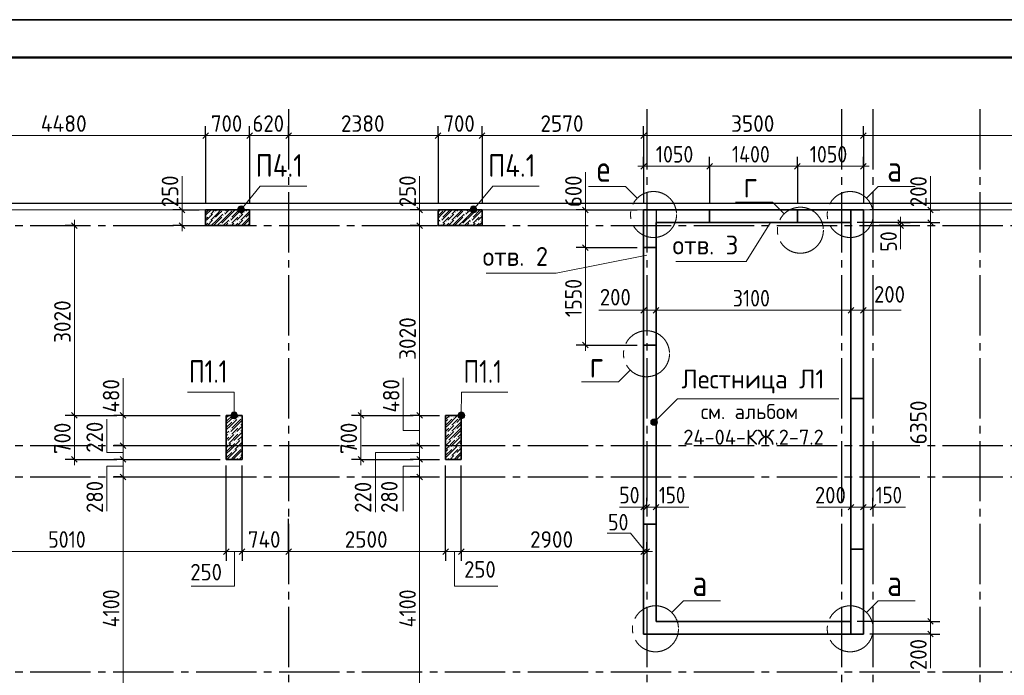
# Model space of a CAD drawing. Header units: millimetres. Extents: x 0 to 50400, y 0 to 35640.
# Tile 16 of 17: x 20236 to 35907, y 25205 to 35640. Entities that reach past the tile are written whole.
import ezdxf

# ---------------------------------------------------------------- set-up
doc = ezdxf.new("R2010")
doc.units = ezdxf.units.MM
doc.linetypes.add('______2', pattern=[324, 240, -84])
doc.linetypes.add('______5', pattern=[1320, 960, -120, 120, -120])
for name, color, linetype, lineweight in [('Standard', 7, 'Continuous', 25), ('ЖБ Пилон', 7, 'Continuous', 35), ('ЖБ Стена верхний уровень', 7, 'Continuous', 35), ('Общий01', 7, 'Continuous', 13), ('Позиционная метка диаметр_ шаг', 7, 'Continuous', 13), ('Позиционная метка линия выноска', 7, 'Continuous', 13), ('Примечания', 7, 'Continuous', 13), ('Размерная линия_ общее', 7, 'Continuous', 13)]:
    doc.layers.add(name, color=color, linetype=linetype, lineweight=lineweight)
doc.layers.add('Оси', color=7, linetype='______5', true_color=0x656565)
doc.styles.add('ISOCPEUR', font='txt')

msp = doc.modelspace()

# ---------------------------------------------------------------- hatches: boundary and pattern name
at = {"layer": 'ЖБ Пилон', "linetype": 'Continuous', "lineweight": 18, "transparency": 33554687}
for points in [[(23479, 32612), (23475, 32609), (23471, 32612)], [(23637, 32612), (23636, 32611), (23634, 32612)], [(26997, 32612), (26996, 32611), (26994, 32612)], [(27319, 32612), (27315, 32609), (27311, 32612)], [(27477, 32612), (27476, 32611), (27474, 32612)], [(23246, 32521), (23252, 32527), (23258, 32521), (23252, 32515)], [(23325, 32567), (23331, 32573), (23337, 32567), (23331, 32561)], [(23325, 32471), (23331, 32477), (23337, 32471), (23331, 32465)], [(23469, 32519), (23475, 32525), (23481, 32519), (23475, 32513)], [(23486, 32569), (23492, 32575), (23498, 32569), (23492, 32563)], [(23582, 32473), (23588, 32479), (23594, 32473), (23588, 32467)], [(23726, 32521), (23732, 32527), (23738, 32521), (23732, 32515)], [(23805, 32567), (23811, 32573), (23817, 32567), (23811, 32561)], [(23805, 32471), (23811, 32477), (23817, 32471), (23811, 32465)], [(26942, 32473), (26948, 32479), (26954, 32473), (26948, 32467)], [(27086, 32521), (27092, 32527), (27098, 32521), (27092, 32515)], [(27165, 32567), (27171, 32573), (27177, 32567), (27171, 32561)], [(27165, 32471), (27171, 32477), (27177, 32471), (27171, 32465)], [(27309, 32519), (27315, 32525), (27321, 32519), (27315, 32513)], [(27326, 32569), (27332, 32575), (27338, 32569), (27332, 32563)], [(27422, 32473), (27428, 32479), (27434, 32473), (27428, 32467)], [(27566, 32521), (27572, 32527), (27578, 32521), (27572, 32515)], [(23246, 32425), (23252, 32431), (23258, 32425), (23252, 32419)], [(23421, 32375), (23427, 32381), (23433, 32375), (23427, 32369)], [(23565, 32423), (23571, 32429), (23577, 32423), (23571, 32417)], [(23582, 32377), (23588, 32383), (23594, 32377), (23588, 32371)], [(23661, 32423), (23667, 32429), (23673, 32423), (23667, 32417)], [(23726, 32425), (23732, 32431), (23738, 32425), (23732, 32419)], [(26925, 32423), (26931, 32429), (26937, 32423), (26931, 32417)], [(26942, 32377), (26948, 32383), (26954, 32377), (26948, 32371)], [(27021, 32423), (27027, 32429), (27033, 32423), (27027, 32417)], [(27086, 32425), (27092, 32431), (27098, 32425), (27092, 32419)], [(27261, 32375), (27267, 32381), (27273, 32375), (27267, 32369)], [(27405, 32423), (27411, 32429), (27417, 32423), (27411, 32417)], [(27422, 32377), (27428, 32383), (27434, 32377), (27428, 32371)], [(27501, 32423), (27507, 32429), (27513, 32423), (27507, 32417)], [(27566, 32425), (27572, 32431), (27578, 32425), (27572, 32419)], [(23709, 29303), (23715, 29309), (23721, 29303), (23715, 29297)], [(23774, 29305), (23775, 29307), (23775, 29304)], [(27069, 29303), (27075, 29309), (27081, 29303), (27075, 29297)], [(27134, 29305), (27140, 29311), (27146, 29305), (27140, 29299)], [(27230, 29305), (27236, 29311), (27242, 29305), (27236, 29299)], [(23630, 29257), (23636, 29263), (23642, 29257), (23636, 29251)], [(23726, 29161), (23732, 29167), (23738, 29161), (23732, 29155)], [(27086, 29161), (27092, 29167), (27098, 29161), (27092, 29155)], [(27165, 29207), (27171, 29213), (27177, 29207), (27171, 29201)], [(23565, 29063), (23571, 29069), (23577, 29063), (23571, 29057)], [(23582, 29113), (23588, 29119), (23594, 29113), (23588, 29107)], [(23582, 29017), (23588, 29023), (23594, 29017), (23588, 29011)], [(23661, 29063), (23667, 29069), (23673, 29063), (23667, 29057)], [(23726, 29065), (23732, 29071), (23738, 29065), (23732, 29059)], [(27021, 29063), (27027, 29069), (27033, 29063), (27027, 29057)], [(27086, 29065), (27092, 29071), (27098, 29065), (27092, 29059)], [(27165, 29111), (27171, 29117), (27177, 29111), (27171, 29105)], [(27261, 29015), (27265, 29019), (27265, 29011)], [(23525, 28923), (23529, 28919), (23525, 28915)], [(23534, 28873), (23540, 28879), (23546, 28873), (23540, 28867)], [(23613, 28919), (23619, 28925), (23625, 28919), (23619, 28913)], [(23678, 28921), (23684, 28927), (23690, 28921), (23684, 28915)], [(23757, 28967), (23763, 28973), (23769, 28967), (23763, 28961)], [(27038, 28921), (27044, 28927), (27050, 28921), (27044, 28915)], [(27117, 28967), (27123, 28973), (27129, 28967), (27123, 28961)], [(27182, 28969), (27188, 28975), (27194, 28969), (27188, 28963)], [(27213, 28871), (27219, 28877), (27225, 28871), (27219, 28865)], [(23630, 28777), (23636, 28783), (23642, 28777), (23636, 28771)], [(23709, 28823), (23715, 28829), (23721, 28823), (23715, 28817)], [(23726, 28681), (23732, 28687), (23738, 28681), (23732, 28675)], [(23774, 28825), (23775, 28827), (23775, 28824)], [(27069, 28823), (27075, 28829), (27081, 28823), (27075, 28817)], [(27086, 28681), (27092, 28687), (27098, 28681), (27092, 28675)], [(27134, 28825), (27140, 28831), (27146, 28825), (27140, 28819)], [(27165, 28727), (27171, 28733), (27177, 28727), (27171, 28721)], [(27230, 28825), (27236, 28831), (27242, 28825), (27236, 28819)]]:
    msp.add_hatch(color=7, dxfattribs=at).paths.add_polyline_path(points, flags=16)
at = {"layer": 'Позиционная метка линия выноска', "linetype": 'Continuous', "lineweight": 13, "transparency": 33554687}
for points in [[(23706, 32630), (23801, 32587), (23717, 32656)], [(23709, 32603), (23778, 32571), (23706, 32630)], [(23706, 32630), (23778, 32571), (23801, 32587)], [(23750, 32568), (23709, 32603), (23725, 32579)], [(23709, 32603), (23750, 32568), (23778, 32571)], [(23717, 32656), (23812, 32612), (23740, 32672)], [(23717, 32656), (23801, 32587), (23812, 32612)], [(23740, 32672), (23809, 32640), (23768, 32674)], [(23740, 32672), (23812, 32612), (23809, 32640)], [(23768, 32674), (23809, 32640), (23793, 32663)], [(27406, 32630), (27501, 32587), (27417, 32656)], [(27409, 32603), (27478, 32571), (27406, 32630)], [(27406, 32630), (27478, 32571), (27501, 32587)], [(27450, 32568), (27409, 32603), (27425, 32579)], [(27409, 32603), (27450, 32568), (27478, 32571)], [(27417, 32656), (27512, 32612), (27440, 32672)], [(27417, 32656), (27501, 32587), (27512, 32612)], [(27440, 32672), (27509, 32640), (27468, 32674)], [(27440, 32672), (27512, 32612), (27509, 32640)], [(27468, 32674), (27509, 32640), (27493, 32663)], [(23596, 29342), (23704, 29342), (23697, 29369)], [(23596, 29342), (23697, 29369), (23604, 29369)], [(23604, 29315), (23704, 29342), (23596, 29342)], [(23604, 29369), (23697, 29369), (23677, 29389)], [(23604, 29369), (23677, 29389), (23623, 29389)], [(23604, 29315), (23697, 29315), (23704, 29342)], [(23623, 29296), (23697, 29315), (23604, 29315)], [(23623, 29389), (23677, 29389), (23650, 29396)], [(23623, 29296), (23677, 29296), (23697, 29315)], [(27211, 29343), (27312, 29369), (27219, 29370)], [(27211, 29343), (27319, 29342), (27312, 29369)], [(27219, 29316), (27319, 29342), (27211, 29343)], [(27219, 29370), (27312, 29369), (27292, 29389)], [(27219, 29370), (27292, 29389), (27238, 29389)], [(27219, 29316), (27311, 29315), (27319, 29342)], [(27238, 29296), (27311, 29315), (27219, 29316)], [(27238, 29389), (27292, 29389), (27265, 29396)], [(27238, 29296), (27292, 29296), (27311, 29315)], [(23677, 29296), (23623, 29296), (23650, 29288)], [(27292, 29296), (27238, 29296), (27265, 29288)]]:
    msp.add_hatch(color=7, dxfattribs=at).paths.add_polyline_path(points)
at = {"layer": 'Примечания', "linetype": 'Continuous', "lineweight": 13, "transparency": 33554687}
for points in [[(30371, 29196), (30295, 29273), (30281, 29248)], [(30371, 29196), (30281, 29248), (30347, 29182)], [(30347, 29182), (30281, 29248), (30281, 29221)], [(30347, 29182), (30281, 29221), (30319, 29182)], [(30319, 29182), (30281, 29221), (30295, 29196)], [(30385, 29221), (30319, 29286), (30295, 29273)], [(30385, 29221), (30295, 29273), (30371, 29196)], [(30385, 29248), (30347, 29286), (30319, 29286)], [(30385, 29248), (30319, 29286), (30385, 29221)], [(30347, 29286), (30385, 29248), (30371, 29273)]]:
    msp.add_hatch(color=7, dxfattribs=at).paths.add_polyline_path(points)

# ---------------------------------------------------------------- linework, layer by layer
at = {"layer": 'Standard', "color": 7, "linetype": 'Continuous', "lineweight": 25, "transparency": 33554687}
msp.add_lwpolyline([(0, 0), (50400, 0), (50400, 35640), (0, 35640), (0, 0)], close=True, dxfattribs=at)
at = {"layer": 'Standard', "color": 7, "linetype": 'Continuous', "lineweight": 35, "transparency": 33554687}
msp.add_lwpolyline([(50400, 35640), (0, 35640), (0, 0), (50400, 0), (50400, 35640)], dxfattribs=at)
at = {"layer": 'Standard', "color": 7, "linetype": 'Continuous', "lineweight": 50, "transparency": 33554687}
msp.add_lwpolyline([(2400, 35040), (49800, 35040), (49800, 600), (2400, 600), (2400, 35040)], close=True, dxfattribs=at)
at = {"layer": 'Standard', "color": 254, "linetype": 'Continuous', "lineweight": -3, "true_color": 0xc4c4ff, "transparency": 33554687}
msp.add_lwpolyline([(7965, 10212), (40265, 10212), (40265, 32712), (7965, 32712), (7965, 10212)], dxfattribs=at)
at = {"layer": 'Standard', "color": 7, "linetype": 'Continuous', "lineweight": 18, "transparency": 33554687}
msp.add_lwpolyline([(9015, 10312), (40165, 10312), (40165, 32612), (9015, 32612), (9015, 10312)], dxfattribs=at)
at = {"layer": 'ЖБ Пилон', "color": 7, "linetype": 'Continuous', "lineweight": 35, "transparency": 33554687}
for p, q in [((23895, 32612), (23195, 32612)), ((23195, 32612), (23195, 32362)), ((23195, 32612), (23195, 32362)), ((23895, 32612), (23195, 32612)), ((23895, 32362), (23895, 32612)), ((23895, 32362), (23895, 32612)), ((27595, 32612), (26895, 32612)), ((26895, 32612), (26895, 32362)), ((26895, 32612), (26895, 32362)), ((27595, 32612), (26895, 32612)), ((27595, 32362), (27595, 32612)), ((27595, 32362), (27595, 32612)), ((23195, 32362), (23895, 32362)), ((23195, 32362), (23895, 32362)), ((26895, 32362), (27595, 32362)), ((26895, 32362), (27595, 32362)), ((23775, 29342), (23525, 29342)), ((23525, 29342), (23525, 28642)), ((23525, 29342), (23525, 28642)), ((23775, 29342), (23525, 29342)), ((23775, 28642), (23775, 29342)), ((23775, 28642), (23775, 29342)), ((27265, 29342), (27015, 29342)), ((27015, 29342), (27015, 28642)), ((27015, 29342), (27015, 28642)), ((27265, 29342), (27015, 29342)), ((27265, 28642), (27265, 29342)), ((27265, 28642), (27265, 29342)), ((23525, 28642), (23775, 28642)), ((23525, 28642), (23775, 28642)), ((27015, 28642), (27265, 28642)), ((27015, 28642), (27265, 28642))]:
    msp.add_line(p, q, dxfattribs=at)
at = {"layer": 'ЖБ Пилон', "color": 251, "linetype": 'Continuous', "lineweight": 18, "true_color": 0x494949, "transparency": 33554687}
for p, q in [((23247, 32612), (23195, 32561)), ((23211, 32543), (23281, 32612)), ((23343, 32612), (23276, 32545)), ((23377, 32612), (23355, 32591)), ((23372, 32545), (23439, 32612)), ((23569, 32612), (23499, 32543)), ((23535, 32612), (23516, 32593)), ((23665, 32612), (23595, 32543)), ((23727, 32612), (23612, 32497)), ((23691, 32543), (23761, 32612)), ((23823, 32612), (23756, 32545)), ((23857, 32612), (23835, 32591)), ((26929, 32612), (26895, 32579)), ((27025, 32612), (26955, 32543)), ((27087, 32612), (26972, 32497)), ((27051, 32543), (27121, 32612)), ((27183, 32612), (27116, 32545)), ((27217, 32612), (27195, 32591)), ((27212, 32545), (27279, 32612)), ((27409, 32612), (27339, 32543)), ((27375, 32612), (27356, 32593)), ((27505, 32612), (27435, 32543)), ((27567, 32612), (27452, 32497)), ((27531, 32543), (27595, 32607)), ((23211, 32543), (23195, 32527)), ((23195, 32465), (23228, 32497)), ((23307, 32543), (23211, 32447)), ((23307, 32447), (23223, 32362)), ((23372, 32545), (23276, 32449)), ((23372, 32449), (23285, 32362)), ((23451, 32495), (23319, 32362)), ((23355, 32495), (23403, 32543)), ((23468, 32545), (23372, 32449)), ((23468, 32449), (23381, 32362)), ((23403, 32543), (23451, 32591)), ((23595, 32543), (23451, 32399)), ((23468, 32449), (23612, 32593)), ((23564, 32449), (23477, 32362)), ((23691, 32543), (23595, 32447)), ((23612, 32401), (23660, 32449)), ((23660, 32449), (23708, 32497)), ((23787, 32543), (23691, 32447)), ((23787, 32447), (23703, 32362)), ((23852, 32545), (23756, 32449)), ((23852, 32449), (23765, 32362)), ((23895, 32459), (23799, 32362)), ((23835, 32495), (23883, 32543)), ((23852, 32545), (23895, 32589)), ((23895, 32493), (23852, 32449)), ((23883, 32543), (23895, 32555)), ((26895, 32517), (26972, 32593)), ((26955, 32543), (26895, 32483)), ((26924, 32449), (26895, 32421)), ((27051, 32543), (26955, 32447)), ((26972, 32401), (27020, 32449)), ((27020, 32449), (27068, 32497)), ((27147, 32543), (27051, 32447)), ((27147, 32447), (27063, 32362)), ((27212, 32545), (27116, 32449)), ((27212, 32449), (27125, 32362)), ((27291, 32495), (27159, 32362)), ((27195, 32495), (27243, 32543)), ((27308, 32545), (27212, 32449)), ((27308, 32449), (27221, 32362)), ((27243, 32543), (27291, 32591)), ((27435, 32543), (27291, 32399)), ((27308, 32449), (27452, 32593)), ((27404, 32449), (27317, 32362)), ((27531, 32543), (27435, 32447)), ((27452, 32401), (27500, 32449)), ((27500, 32449), (27548, 32497)), ((27595, 32511), (27531, 32447)), ((23228, 32401), (23195, 32369)), ((23547, 32399), (23511, 32362)), ((23607, 32362), (23643, 32399)), ((23708, 32401), (23669, 32362)), ((23895, 32397), (23861, 32362)), ((26907, 32399), (26895, 32387)), ((26967, 32362), (27003, 32399)), ((27068, 32401), (27029, 32362)), ((27387, 32399), (27351, 32362)), ((27447, 32362), (27483, 32399)), ((27548, 32401), (27509, 32362)), ((27595, 32415), (27543, 32362)), ((23625, 29342), (23525, 29243)), ((23563, 29342), (23525, 29305)), ((23595, 29279), (23659, 29342)), ((23721, 29342), (23660, 29281)), ((23755, 29342), (23739, 29327)), ((27015, 29339), (27019, 29342)), ((27081, 29342), (27020, 29281)), ((27051, 29183), (27195, 29327)), ((27115, 29342), (27099, 29327)), ((27164, 29329), (27177, 29342)), ((27265, 29335), (27260, 29329)), ((23595, 29279), (23525, 29209)), ((23525, 29147), (23612, 29233)), ((23595, 29183), (23525, 29113)), ((23691, 29279), (23595, 29183)), ((23691, 29183), (23595, 29087)), ((23756, 29281), (23612, 29137)), ((23691, 29183), (23775, 29267)), ((23775, 29171), (23691, 29087)), ((23775, 29205), (23756, 29185)), ((27116, 29281), (27015, 29181)), ((27051, 29279), (27015, 29243)), ((27051, 29183), (27015, 29147)), ((27147, 29183), (27051, 29087)), ((27212, 29281), (27116, 29185)), ((27212, 29185), (27116, 29089)), ((27265, 29301), (27195, 29231)), ((27195, 29135), (27243, 29183)), ((27212, 29185), (27265, 29239)), ((27243, 29183), (27265, 29205)), ((23564, 29089), (23525, 29051)), ((23547, 29039), (23525, 29017)), ((23564, 28993), (23525, 28955)), ((23547, 28943), (23595, 28991)), ((23708, 29041), (23564, 28897)), ((23595, 28991), (23643, 29039)), ((23612, 29041), (23660, 29089)), ((23775, 29075), (23643, 28943)), ((23660, 29089), (23708, 29137)), ((23775, 29013), (23708, 28945)), ((23775, 29109), (23756, 29089)), ((27015, 29085), (27020, 29089)), ((27147, 29087), (27015, 28955)), ((27068, 29041), (27015, 28989)), ((27020, 29089), (27068, 29137)), ((27212, 29089), (27068, 28945)), ((27243, 28991), (27099, 28847)), ((27265, 29109), (27147, 28991)), ((27265, 29143), (27212, 29089)), ((27265, 29047), (27212, 28993)), ((23660, 28897), (23525, 28763)), ((23595, 28895), (23525, 28825)), ((23595, 28799), (23739, 28943)), ((23775, 28917), (23660, 28801)), ((23775, 28883), (23739, 28847)), ((27015, 28859), (27099, 28943)), ((27020, 28897), (27015, 28893)), ((27164, 28945), (27020, 28801)), ((27051, 28703), (27195, 28847)), ((27164, 28849), (27212, 28897)), ((27212, 28897), (27260, 28945)), ((27265, 28917), (27243, 28895)), ((27265, 28855), (27260, 28849)), ((23595, 28799), (23525, 28729)), ((23525, 28667), (23612, 28753)), ((23595, 28703), (23535, 28642)), ((23691, 28799), (23595, 28703)), ((23756, 28801), (23612, 28657)), ((23691, 28703), (23631, 28642)), ((23691, 28703), (23775, 28787)), ((23775, 28691), (23727, 28642)), ((23775, 28725), (23756, 28705)), ((27116, 28801), (27015, 28701)), ((27051, 28799), (27015, 28763)), ((27051, 28703), (27015, 28667)), ((27147, 28703), (27087, 28642)), ((27212, 28801), (27116, 28705)), ((27212, 28705), (27149, 28642)), ((27265, 28821), (27195, 28751)), ((27195, 28655), (27243, 28703)), ((27212, 28705), (27265, 28759)), ((27243, 28703), (27265, 28725)), ((23693, 28642), (23708, 28657)), ((27053, 28642), (27068, 28657)), ((27265, 28663), (27245, 28642))]:
    msp.add_line(p, q, dxfattribs=at)
at = {"layer": 'ЖБ Стена верхний уровень', "color": 7, "linetype": 'Continuous', "lineweight": 35, "transparency": 33554687}
for p, q in [((30165, 32612), (30165, 32012)), ((30365, 32612), (30165, 32612)), ((31215, 32612), (30365, 32612)), ((31215, 32412), (31215, 32612)), ((32615, 32612), (31215, 32612)), ((31215, 32412), (31215, 32612)), ((31215, 32612), (31215, 32612)), ((32615, 32612), (32615, 32412)), ((33465, 32612), (32615, 32612)), ((33465, 32412), (33465, 32612)), ((33665, 32612), (33465, 32612)), ((33665, 25862), (33665, 32612)), ((33665, 32612), (33665, 32612)), ((33665, 29612), (33665, 32612)), ((33665, 25862), (33665, 32612)), ((30365, 32412), (31215, 32412)), ((30365, 32412), (30365, 32412)), ((30365, 32412), (31215, 32412)), ((30365, 32012), (30365, 32412)), ((30365, 32412), (31215, 32412)), ((30365, 32012), (30365, 32412)), ((30365, 32012), (30365, 32412)), ((31215, 32412), (32615, 32412)), ((32615, 32412), (33465, 32412)), ((32615, 32412), (33465, 32412)), ((32615, 32412), (33465, 32412)), ((33465, 32412), (33465, 26062)), ((30165, 32012), (30165, 31212)), ((30165, 32012), (30365, 32012)), ((30365, 30462), (30365, 32012)), ((30165, 31212), (30165, 30462)), ((30165, 30462), (30165, 26062)), ((30365, 30462), (30165, 30462)), ((30165, 30462), (30165, 27612)), ((30365, 26062), (30365, 30462)), ((30365, 26062), (30365, 30462)), ((33465, 29612), (33465, 27212)), ((33465, 29612), (33665, 29612)), ((30365, 27612), (30165, 27612)), ((30365, 26062), (30365, 27612)), ((33665, 27212), (33465, 27212)), ((33665, 25862), (33665, 27212)), ((30165, 26062), (30165, 25862)), ((30365, 26062), (30365, 26062)), ((33465, 26062), (30365, 26062)), ((33465, 26062), (33465, 25862)), ((33465, 25862), (33465, 26062)), ((30165, 25862), (33465, 25862)), ((33465, 25862), (33665, 25862)), ((33665, 25862), (33665, 25862))]:
    msp.add_line(p, q, dxfattribs=at)
at = {"layer": 'ЖБ Стена верхний уровень', "color": 253, "linetype": '______2', "lineweight": -3, "true_color": 0xababab, "transparency": 33554687}
for p, q in [((30365, 32612), (30365, 32412)), ((30165, 27612), (30365, 27612)), ((30365, 26062), (30365, 27612)), ((33665, 27212), (33465, 27212)), ((33665, 27212), (33665, 25862)), ((30365, 26062), (30365, 26062))]:
    msp.add_line(p, q, dxfattribs=at)
at = {"layer": 'ЖБ Стена верхний уровень', "color": 7, "linetype": 'Continuous', "lineweight": 18, "transparency": 33554687}
for p, q in [((30365, 32612), (30365, 32612)), ((30365, 32412), (30365, 32412)), ((33465, 26062), (30365, 26062)), ((30165, 25862), (30365, 25862)), ((30365, 25862), (33465, 25862)), ((33465, 25862), (33665, 25862))]:
    msp.add_line(p, q, dxfattribs=at)
at = {"layer": 'ЖБ Стена верхний уровень', "color": 7, "linetype": 'Continuous', "lineweight": 25, "transparency": 33554687}
for p, q in [((31215, 32612), (31215, 32412)), ((32615, 32412), (32615, 32612)), ((30365, 32012), (30165, 32012)), ((30365, 32012), (30365, 32012)), ((30165, 30462), (30365, 30462))]:
    msp.add_line(p, q, dxfattribs=at)
at = {"layer": 'Общий01', "color": 7, "linetype": 'Continuous', "lineweight": 13, "transparency": 33554687}
for points in [[(30065, 32798), (29878, 32985), (29290, 32985)], [(33714, 32798), (33900, 32985), (34488, 32985)], [(32402, 32548), (32216, 32735), (31628, 32735)], [(29953, 30064), (29766, 29878), (29178, 29878)], [(30614, 26204), (30800, 26391), (31388, 26391)], [(33714, 26204), (33900, 26391), (34488, 26391)]]:
    msp.add_lwpolyline(points, dxfattribs=at)
at = {"layer": 'Общий01', "color": 7, "linetype": '______5', "lineweight": 13, "transparency": 33554687}
for centre in [(30324, 32539), (33455, 32539), (32661, 32289), (30212, 30323), (30355, 25945), (33455, 25945)]:
    msp.add_circle(centre, 366, dxfattribs=at)
at = {"layer": 'Оси', "color": 8, "linetype": '______5', "lineweight": -3, "transparency": 33554687}
for p, q in [((24515, 34214), (24515, 8317)), ((30215, 34214), (30215, 8317)), ((33315, 34214), (33315, 8317)), ((33815, 34214), (33815, 8317)), ((35515, 34214), (35515, 8317)), ((7204, 32362), (42963, 32362)), ((7204, 28862), (42963, 28862)), ((7204, 28362), (42963, 28362)), ((7204, 25262), (42963, 25262))]:
    msp.add_line(p, q, dxfattribs=at)
at = {"layer": 'Позиционная метка линия выноска', "color": 7, "linetype": 'Continuous', "lineweight": 13, "transparency": 33554687}
for p, q in [((23717, 32656), (23717, 32656)), ((23793, 32663), (23793, 32663)), ((27417, 32656), (27417, 32656)), ((27493, 32663), (27493, 32663)), ((23725, 32579), (23725, 32579)), ((23801, 32587), (23801, 32587)), ((27425, 32579), (27425, 32579)), ((27501, 32587), (27501, 32587)), ((23596, 29342), (23596, 29342)), ((23650, 29396), (23650, 29396)), ((23704, 29342), (23704, 29342)), ((27211, 29343), (27211, 29343)), ((27265, 29396), (27265, 29396)), ((27319, 29342), (27319, 29342)), ((23650, 29288), (23650, 29288)), ((27265, 29288), (27265, 29288))]:
    msp.add_line(p, q, dxfattribs=at)
for points in [[(23759, 32621), (24066, 32992), (24806, 32992)], [(27459, 32621), (27766, 32992), (28506, 32992)], [(23650, 29342), (23650, 29714), (22909, 29714)], [(27265, 29342), (27267, 29714), (28007, 29714)]]:
    msp.add_lwpolyline(points, dxfattribs=at)
for centre in [(23759, 32621), (27459, 32621), (23650, 29342), (27265, 29342)]:
    msp.add_circle(centre, 54, dxfattribs=at)
at = {"layer": 'Примечания', "color": 7, "linetype": 'Continuous', "lineweight": 13, "transparency": 33554687}
for p, q in [((22821, 32612), (22821, 33147)), ((26601, 32612), (26601, 33147)), ((29241, 32612), (29241, 33212)), ((34732, 32612), (34732, 33147)), ((34257, 32362), (34257, 31988)), ((30165, 31015), (29451, 31015)), ((33665, 31015), (34264, 31015)), ((21883, 29342), (21883, 29932)), ((26601, 29342), (26601, 29932)), ((30295, 29273), (30295, 29273)), ((30295, 29196), (30295, 29196)), ((30371, 29273), (30371, 29273)), ((30371, 29196), (30371, 29196)), ((30165, 27881), (29785, 27881)), ((30365, 27881), (30885, 27881)), ((33465, 27881), (32925, 27881)), ((33815, 27881), (34335, 27881)), ((29956, 27467), (29586, 27467)), ((30195, 27175), (29956, 27467)), ((34732, 25862), (34732, 25317))]:
    msp.add_line(p, q, dxfattribs=at)
for points in [[(30680, 31789), (31797, 31789), (32183, 32412)], [(27658, 31608), (28775, 31608), (30215, 31894)], [(26601, 29100), (26341, 29100), (26341, 29942)], [(33271, 29608), (30707, 29608), (30333, 29234)], [(21883, 28753), (21623, 28753), (21623, 29284)], [(26601, 28753), (25901, 28753), (25901, 27803)], [(21883, 28532), (21623, 28532), (21623, 27820)], [(26601, 28532), (26341, 28532), (26341, 27820)], [(23657, 27175), (23657, 26625), (22967, 26625)], [(27157, 27175), (27157, 26625), (27847, 26625)]]:
    msp.add_lwpolyline(points, dxfattribs=at)
msp.add_circle((30333, 29234), 54, dxfattribs=at)
at = {"layer": 'Размерная линия_ общее', "color": 253, "linetype": 'Continuous', "lineweight": -3, "true_color": 0xa0a0a0, "transparency": 33554687}
for p, q in [((23195, 33795), (23195, 33945)), ((23895, 33795), (23895, 33945)), ((24515, 33795), (24515, 33945)), ((26895, 33795), (26895, 33945)), ((27595, 33795), (27595, 33945)), ((30165, 33795), (30165, 33945)), ((33665, 33795), (33665, 33945)), ((23195, 33795), (23195, 33645)), ((23195, 33795), (23195, 32712)), ((23895, 33795), (23895, 33645)), ((23895, 33795), (23895, 32712)), ((24515, 33795), (24515, 33645)), ((24515, 33795), (24515, 33743)), ((26895, 33795), (26895, 33645)), ((26895, 33795), (26895, 32712)), ((27595, 33795), (27595, 33645)), ((27595, 33795), (27595, 32712)), ((30165, 33795), (30165, 33645)), ((30165, 33795), (30165, 32712)), ((33665, 33795), (33665, 33645)), ((33665, 33795), (33665, 32712)), ((30165, 33306), (30165, 33456)), ((31215, 33306), (31215, 33456)), ((32615, 33306), (32615, 33456)), ((33665, 33306), (33665, 33456)), ((30165, 33306), (30165, 33156)), ((30165, 33306), (30165, 32712)), ((31215, 33306), (31215, 33156)), ((31215, 33306), (31215, 32712)), ((32615, 33306), (32615, 33156)), ((32615, 33306), (32615, 32712)), ((33665, 33306), (33665, 33156)), ((33665, 33306), (33665, 32712)), ((22821, 32612), (22671, 32612)), ((22821, 32612), (22971, 32612)), ((22821, 32612), (23095, 32612)), ((26601, 32612), (26451, 32612)), ((26601, 32612), (26751, 32612)), ((26601, 32612), (26876, 32612)), ((29241, 32612), (29091, 32612)), ((29241, 32612), (29391, 32612)), ((29241, 32612), (30065, 32612)), ((34732, 32612), (34582, 32612)), ((34732, 32612), (34882, 32612)), ((21108, 32362), (20958, 32362)), ((21108, 32362), (21258, 32362)), ((21108, 32362), (21108, 32362)), ((22821, 32362), (22671, 32362)), ((22821, 32362), (22971, 32362)), ((22821, 32362), (23095, 32362)), ((26601, 32362), (26451, 32362)), ((26601, 32362), (26451, 32362)), ((26601, 32362), (26751, 32362)), ((26601, 32362), (26601, 32362)), ((26601, 32362), (26751, 32362)), ((26601, 32362), (26876, 32362)), ((34257, 32412), (33565, 32412)), ((34257, 32362), (33915, 32362)), ((34257, 32412), (34107, 32412)), ((34257, 32362), (34107, 32362)), ((34257, 32412), (34407, 32412)), ((34257, 32362), (34407, 32362)), ((34732, 32412), (34582, 32412)), ((34732, 32412), (34882, 32412)), ((29241, 32012), (29091, 32012)), ((29241, 32012), (29391, 32012)), ((29241, 32012), (30065, 32012)), ((30165, 31015), (30165, 31165)), ((30365, 31015), (30365, 31165)), ((33465, 31015), (33465, 31165)), ((33665, 31015), (33665, 31165)), ((30165, 31015), (30165, 30865)), ((30365, 31015), (30365, 30865)), ((33465, 31015), (33465, 30865)), ((33665, 31015), (33665, 30865)), ((29241, 30462), (29091, 30462)), ((29241, 30462), (29391, 30462)), ((29241, 30462), (30065, 30462)), ((21108, 29342), (20958, 29342)), ((21108, 29342), (21258, 29342)), ((21108, 29342), (21783, 29342)), ((21883, 29342), (21733, 29342)), ((21883, 29342), (22033, 29342)), ((21883, 29342), (23425, 29342)), ((25666, 29342), (25516, 29342)), ((25666, 29342), (25816, 29342)), ((25666, 29342), (26501, 29342)), ((26601, 29342), (26451, 29342)), ((26601, 29342), (26751, 29342)), ((26601, 29342), (26915, 29342)), ((21883, 28862), (21733, 28862)), ((21883, 28862), (22033, 28862)), ((21883, 28862), (23425, 28862)), ((26601, 28862), (26451, 28862)), ((26601, 28862), (26751, 28862)), ((26601, 28862), (26915, 28862)), ((21108, 28642), (20958, 28642)), ((21108, 28642), (21258, 28642)), ((21108, 28642), (21783, 28642)), ((21883, 28642), (21733, 28642)), ((21883, 28642), (22033, 28642)), ((21883, 28642), (23425, 28642)), ((25666, 28642), (25516, 28642)), ((25666, 28642), (25816, 28642)), ((25666, 28642), (26501, 28642)), ((26601, 28642), (26451, 28642)), ((26601, 28642), (26751, 28642)), ((26601, 28642), (26915, 28642)), ((21883, 28362), (21733, 28362)), ((21883, 28362), (22033, 28362)), ((21883, 28362), (23145, 28362)), ((26601, 28362), (26451, 28362)), ((26601, 28362), (26751, 28362)), ((26601, 28362), (26915, 28362)), ((30165, 27881), (30165, 28031)), ((30215, 27881), (30215, 28031)), ((30365, 27881), (30365, 28031)), ((33465, 27881), (33465, 28031)), ((33665, 27881), (33665, 28031)), ((33815, 27881), (33815, 28031)), ((30165, 27881), (30165, 27731)), ((30165, 27881), (30165, 27881)), ((30215, 27881), (30215, 27731)), ((30215, 27881), (30215, 27881)), ((30365, 27881), (30365, 27731)), ((30365, 27881), (30365, 27881)), ((33465, 27881), (33465, 27731)), ((33465, 27881), (33465, 27881)), ((33665, 27881), (33665, 27731)), ((33665, 27881), (33665, 27881)), ((33815, 27881), (33815, 27731)), ((33815, 27881), (33815, 27881)), ((23525, 27175), (23525, 27325)), ((23775, 27175), (23775, 27325)), ((24515, 27175), (24515, 27325)), ((27015, 27175), (27015, 27325)), ((27265, 27175), (27265, 27325)), ((30165, 27175), (30165, 27325)), ((30215, 27175), (30215, 27325)), ((30215, 27175), (30215, 27312)), ((23525, 27175), (23525, 27025)), ((23775, 27175), (23775, 27025)), ((24515, 27175), (24515, 27025)), ((27015, 27175), (27015, 27025)), ((27265, 27175), (27265, 27025)), ((30165, 27175), (30165, 27025)), ((30165, 27175), (30165, 27175)), ((30215, 27175), (30215, 27025)), ((34732, 26062), (34582, 26062)), ((34732, 26062), (34882, 26062)), ((34732, 25862), (34582, 25862)), ((34732, 25862), (34882, 25862))]:
    msp.add_line(p, q, dxfattribs=at)
at = {"layer": 'Размерная линия_ общее', "color": 7, "linetype": 'Continuous', "lineweight": 13, "transparency": 33554687}
for p, q in [((18715, 33795), (23195, 33795)), ((23195, 33795), (23895, 33795)), ((23895, 33795), (24515, 33795)), ((24515, 33795), (26895, 33795)), ((26895, 33795), (27595, 33795)), ((27595, 33795), (30165, 33795)), ((30165, 33795), (33665, 33795)), ((33665, 33795), (39915, 33795)), ((30165, 33306), (30075, 33306)), ((30165, 33306), (31215, 33306)), ((31215, 33306), (32615, 33306)), ((32615, 33306), (33665, 33306)), ((33665, 33306), (33755, 33306)), ((22821, 32612), (22821, 32702)), ((26601, 32612), (26601, 32702)), ((29241, 32612), (29241, 32702)), ((29241, 32012), (29241, 32612)), ((34732, 32612), (34732, 32702)), ((34732, 32412), (34732, 32612)), ((21108, 32362), (21108, 32452)), ((26601, 32362), (26601, 32452)), ((34257, 32412), (34257, 32502)), ((21108, 29342), (21108, 32362)), ((22821, 32362), (22821, 32272)), ((26601, 29342), (26601, 32362)), ((26601, 32362), (26601, 32272)), ((34257, 32362), (34257, 32412)), ((34257, 32362), (34257, 32272)), ((34732, 26062), (34732, 32412)), ((30165, 31015), (30075, 31015)), ((30165, 31015), (30365, 31015)), ((30365, 31015), (33465, 31015)), ((33465, 31015), (33665, 31015)), ((33665, 31015), (33755, 31015)), ((29241, 30462), (29241, 30372)), ((21108, 28642), (21108, 29342)), ((21883, 29342), (21883, 29432)), ((21883, 28862), (21883, 29342)), ((25666, 29342), (25666, 29432)), ((25666, 28642), (25666, 29342)), ((26601, 28862), (26601, 29342)), ((21883, 28642), (21883, 28862)), ((26601, 28642), (26601, 28862)), ((21108, 28642), (21108, 28552)), ((21883, 28362), (21883, 28642)), ((25666, 28642), (25666, 28552)), ((26601, 28362), (26601, 28642)), ((21883, 24262), (21883, 28362)), ((26601, 24262), (26601, 28362)), ((30165, 27881), (30075, 27881)), ((30165, 27881), (30215, 27881)), ((30215, 27881), (30365, 27881)), ((30365, 27881), (30455, 27881)), ((33465, 27881), (33375, 27881)), ((33465, 27881), (33665, 27881)), ((33665, 27881), (33815, 27881)), ((33815, 27881), (33905, 27881)), ((18515, 27175), (23525, 27175)), ((23525, 27175), (23775, 27175)), ((23775, 27175), (24515, 27175)), ((24515, 27175), (27015, 27175)), ((27015, 27175), (27265, 27175)), ((27265, 27175), (30165, 27175)), ((30165, 27175), (30215, 27175)), ((30215, 27175), (30305, 27175)), ((34732, 25862), (34732, 26062)), ((34732, 25862), (34732, 25772))]:
    msp.add_line(p, q, dxfattribs=at)
at = {"layer": 'Размерная линия_ общее', "color": 7, "linetype": 'Continuous', "lineweight": 25, "transparency": 33554687}
for p, q in [((23150, 33750), (23240, 33840)), ((23850, 33750), (23940, 33840)), ((24470, 33750), (24560, 33840)), ((26850, 33750), (26940, 33840)), ((27550, 33750), (27640, 33840)), ((30120, 33750), (30210, 33840)), ((33620, 33750), (33710, 33840)), ((30120, 33261), (30210, 33351)), ((31170, 33261), (31260, 33351)), ((32570, 33261), (32660, 33351)), ((33620, 33261), (33710, 33351)), ((22866, 32567), (22776, 32657)), ((26646, 32567), (26556, 32657)), ((29286, 32567), (29196, 32657)), ((34777, 32567), (34687, 32657)), ((34302, 32367), (34212, 32457)), ((34777, 32367), (34687, 32457)), ((21153, 32317), (21063, 32407)), ((22866, 32317), (22776, 32407)), ((26646, 32317), (26556, 32407)), ((26646, 32317), (26556, 32407)), ((34302, 32317), (34212, 32407)), ((29286, 31967), (29196, 32057)), ((30120, 30970), (30210, 31060)), ((30320, 30970), (30410, 31060)), ((33420, 30970), (33510, 31060)), ((33620, 30970), (33710, 31060)), ((29286, 30417), (29196, 30507)), ((21153, 29297), (21063, 29387)), ((21928, 29297), (21838, 29387)), ((25711, 29297), (25621, 29387)), ((26646, 29297), (26556, 29387)), ((21928, 28817), (21838, 28907)), ((26646, 28817), (26556, 28907)), ((21153, 28597), (21063, 28687)), ((21928, 28597), (21838, 28687)), ((25711, 28597), (25621, 28687)), ((26646, 28597), (26556, 28687)), ((21928, 28317), (21838, 28407)), ((26646, 28317), (26556, 28407)), ((30120, 27836), (30210, 27926)), ((30170, 27836), (30260, 27926)), ((30320, 27836), (30410, 27926)), ((33420, 27836), (33510, 27926)), ((33620, 27836), (33710, 27926)), ((33770, 27836), (33860, 27926)), ((23480, 27130), (23570, 27220)), ((23730, 27130), (23820, 27220)), ((24470, 27130), (24560, 27220)), ((26970, 27130), (27060, 27220)), ((27220, 27130), (27310, 27220)), ((30120, 27130), (30210, 27220)), ((30170, 27130), (30260, 27220)), ((34777, 26017), (34687, 26107)), ((34777, 25817), (34687, 25907))]:
    msp.add_line(p, q, dxfattribs=at)
at = {"layer": 'Размерная линия_ общее', "color": 7, "linetype": 'Continuous', "lineweight": 13, "transparency": 33554687}
for points in [[(22821, 32362), (22821, 32531), (22821, 32531), (22821, 32612)], [(26601, 32362), (26601, 32531), (26601, 32531), (26601, 32612)], [(29241, 30462), (29241, 30786), (29241, 30786), (29241, 32012)]]:
    msp.add_lwpolyline(points, dxfattribs=at)
at = {"layer": 'Размерная линия_ общее', "color": 253, "linetype": 'Continuous', "lineweight": -3, "true_color": 0xa0a0a0, "transparency": 33554687}
for points in [[(34732, 32612), (34711, 32612), (34711, 32612), (33765, 32612)], [(34732, 32412), (34711, 32412), (34711, 32412), (33565, 32412)], [(30165, 31015), (30165, 31046), (30165, 31046), (30165, 31059), (30165, 31059), (30165, 31212), (30165, 31212), (30165, 32062)], [(30365, 31015), (30365, 31045), (30365, 31045), (30365, 31061), (30365, 31061), (30365, 31256), (30365, 31256), (30365, 32062)], [(33465, 31015), (33465, 31093), (33465, 31093), (33465, 31934), (33465, 31934), (33465, 32062)], [(33665, 31015), (33665, 31095), (33665, 31095), (33665, 31978), (33665, 31978), (33665, 32062)], [(23525, 27175), (23525, 27195), (23525, 27195), (23525, 27195), (23525, 27195), (23525, 27195), (23525, 27195), (23525, 27384), (23525, 27384), (23525, 28542)], [(23775, 27175), (23775, 27195), (23775, 27195), (23775, 27195), (23775, 27195), (23775, 27195), (23775, 27195), (23775, 27387), (23775, 27387), (23775, 28542)], [(27015, 27175), (27015, 27195), (27015, 27195), (27015, 27434), (27015, 27434), (27015, 28542)], [(27265, 27175), (27265, 27195), (27265, 27195), (27265, 27438), (27265, 27438), (27265, 28542)], [(24515, 27175), (24515, 27195), (24515, 27195), (24515, 27195), (24515, 27195), (24515, 27398), (24515, 27398), (24515, 27693)], [(34732, 26062), (34711, 26062), (34711, 26062), (34711, 26062), (34711, 26062), (33565, 26062)], [(34732, 25862), (34711, 25862), (34711, 25862), (34711, 25862), (34711, 25862), (33765, 25862)]]:
    msp.add_lwpolyline(points, dxfattribs=at)

# ---------------------------------------------------------------- texts
at = {"layer": 'Общий01', "color": 7, "linetype": 'Continuous', "lineweight": 35, "transparency": 33554687, "char_height": 420, "attachment_point": 7, "style": 'ISOCPEUR'}
for s, insert, width in [('\\W0.78;е', (29421, 33060), 456.98), ('\\W0.80;а', (34043, 33060), 503.77), ('\\W0.78;г', (31758, 32810), 456.96), ('\\W0.78;г', (29309, 29943), 456.96), ('\\W0.80;а', (30943, 26466), 503.77), ('\\W0.80;а', (34043, 26466), 503.77)]:
    msp.add_mtext(s, dxfattribs=dict(at, insert=insert, width=width))
at = {"layer": 'Общий01', "color": 7, "linetype": 'Continuous', "lineweight": 25, "transparency": 33554687, "attachment_point": 7, "style": 'ISOCPEUR'}
for s, insert, char_height, width in [('\\W0.95;отв. 3', (30627, 31904), 300, 1312), ('\\W0.95;отв. 2', (27605, 31722), 300, 1312), ('\\W0.95;Лестница Л1', (30769, 29690), 300, 2511.83), ('\\W0.97;см. альбом ', (31076, 29282), 240, 1868), ('\\W0.98;24-04-КЖ.2-7.2', (30799, 28874), 240, 2419.97)]:
    msp.add_mtext(s, dxfattribs=dict(at, insert=insert, char_height=char_height, width=width))
at = {"layer": 'Позиционная метка диаметр_ шаг', "color": 7, "linetype": 'Continuous', "lineweight": 25, "transparency": 33554687, "char_height": 360, "attachment_point": 7, "style": 'ISOCPEUR'}
for s, insert, width in [('\\W0.86;П4.1', (23991, 33140), 1017.81), ('\\W0.86;П4.1', (27691, 33140), 1017.8), ('\\W0.78;П1.1', (22931, 29861), 895.69), ('\\W0.78;П1.1', (27300, 29861), 895.68)]:
    msp.add_mtext(s, dxfattribs=dict(at, insert=insert, width=width))
at = {"layer": 'Размерная линия_ общее', "color": 7, "linetype": 'Continuous', "lineweight": 25, "transparency": 33554687, "char_height": 264, "attachment_point": 7, "style": 'ISOCPEUR'}
for s, insert, width in [('\\W0.94;4480', (20572, 33855), 915.18), ('\\W0.91;700', (23281, 33855), 674.39), ('\\W0.91;620', (23941, 33855), 674.38), ('\\W0.93;2380', (25349, 33855), 861.71), ('\\W0.91;700', (26981, 33855), 674.39), ('\\W0.93;2570', (28524, 33855), 861.71), ('\\W0.93;3500', (31559, 33855), 861.71), ('\\W0.87;1050', (30360, 33366), 800.29), ('\\W0.87;1400', (31572, 33366), 827.32), ('\\W0.87;1050', (32810, 33366), 800.28), ('\\W0.91;200', (29469, 31091), 674.39), ('\\W0.87;3100', (31585, 31075), 800.28), ('\\W0.91;200', (33833, 31136), 674.39), ('\\W0.87;50', (29777, 27941), 484.72), ('\\W0.83;150', (30410, 27941), 610.29), ('\\W0.91;200', (32892, 27941), 674.39), ('\\W0.83;150', (33860, 27941), 610.29), ('\\W0.87;50', (29600, 27510), 484.71), ('\\W0.87;5010', (20690, 27235), 800.28), ('\\W0.92;740', (23868, 27235), 701.32), ('\\W0.93;2500', (25409, 27235), 861.71), ('\\W0.93;2900', (28359, 27235), 861.71), ('\\W0.91;250', (22952, 26715), 674.39), ('\\W0.91;250', (27309, 26758), 674.38)]:
    msp.add_mtext(s, dxfattribs=dict(at, insert=insert, width=width))
at = {"layer": 'Размерная линия_ общее', "color": 7, "linetype": 'Continuous', "lineweight": 25, "transparency": 33554687, "char_height": 264, "attachment_point": 7, "rotation": 90, "style": 'ISOCPEUR'}
for s, insert, width in [('\\W0.91;250', (22761, 32657), 674.39), ('\\W0.91;250', (26541, 32657), 674.39), ('\\W0.91;600', (29181, 32657), 674.38), ('\\W0.91;200', (34672, 32657), 674.38), ('\\W0.87;50', (34197, 31947), 484.72), ('\\W0.87;1550', (29181, 30907), 800.28), ('\\W0.93;3020', (21048, 30496), 861.71), ('\\W0.93;3020', (26541, 30226), 861.72), ('\\W0.92;480', (21823, 29387), 701.32), ('\\W0.92;480', (26281, 29387), 701.32), ('\\W0.93;6350', (34672, 28881), 861.71), ('\\W0.91;700', (21048, 28728), 674.38), ('\\W0.91;220', (21562, 28748), 674.39), ('\\W0.91;700', (25606, 28728), 674.38), ('\\W0.91;280', (21563, 27789), 674.38), ('\\W0.91;220', (25832, 27792), 674.39), ('\\W0.91;280', (26251, 27789), 674.38), ('\\W0.87;4100', (21823, 25969), 827.32), ('\\W0.87;4100', (26541, 25969), 827.32), ('\\W0.91;200', (34672, 25289), 674.39)]:
    msp.add_mtext(s, dxfattribs=dict(at, insert=insert, width=width))

doc.saveas('drawing.dxf')
